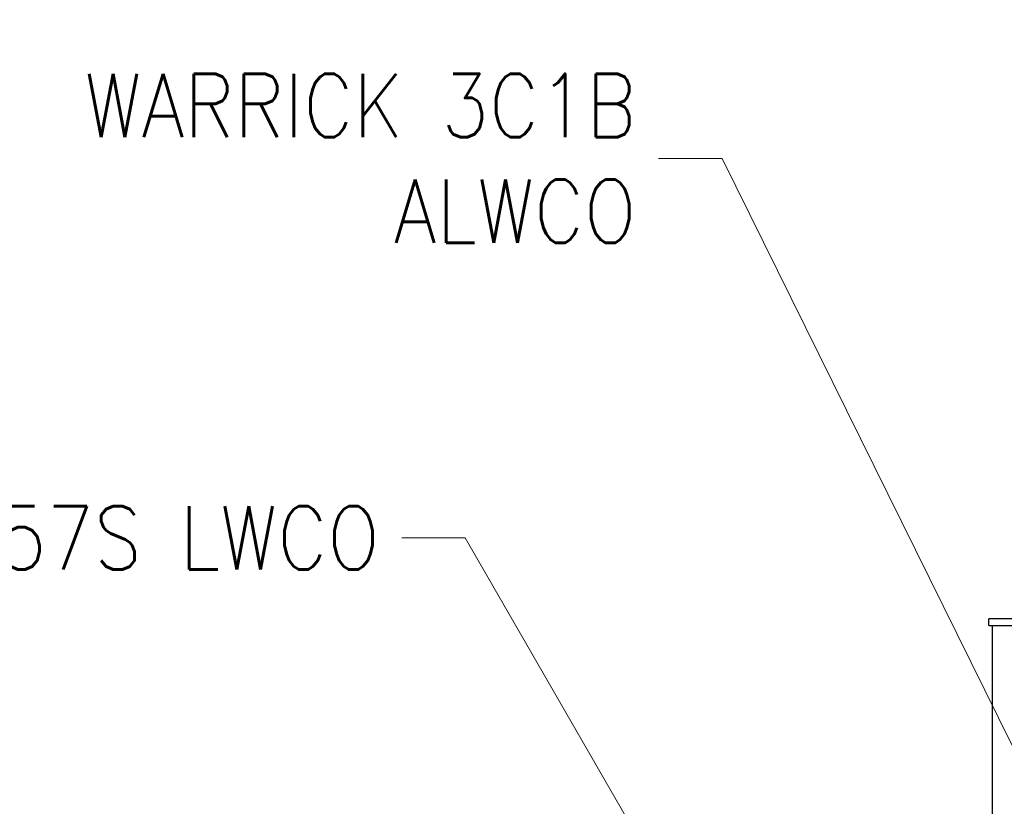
# Model space of a CAD drawing. Extents: x 0 to 796, y 0 to 496.
# Tile 163 of 242: x 306 to 360, y 291 to 335. Entities that reach past the tile are written whole.
import ezdxf

# ---------------------------------------------------------------- set-up
doc = ezdxf.new("R2010")
doc.units = 0
doc.header["$LTSCALE"] = 12
doc.header["$MEASUREMENT"] = 0
doc.layers.get('0').update_dxf_attribs({"linetype": 'CONTINUOUS'})
doc.layers.add('D', color=2, linetype='CONTINUOUS')
doc.styles.get("Standard").update_dxf_attribs({"font": 'SIMPLEX.SHX', "width": 0.875})
doc.dimstyles.get("Standard").update_dxf_attribs({"dimscale": 28, "dimtxt": 0.125, "dimasz": 0.125, "dimexe": 0.04375, "dimexo": 0.0625, "dimgap": 0.04375, "dimtad": 0, "dimtih": 1, "dimtoh": 1, "dimdec": 4, "dimzin": 12, "dimdsep": 46, "dimlunit": 5, "dimtxsty": 'Standard', "dimcen": 0, "dimclrd": 256, "dimclre": 256, "dimclrt": 256, "dimadec": 1, "dimazin": 3, "dimtfac": 0.875, "dimtdec": 4, "dimtofl": 0, "dimtmove": 0, "dimatfit": 2, "dimfxl": 1, "dimtolj": 1, "dimtzin": 12, "dimlwd": 13, "dimlwe": 13, "dimarcsym": 0})

msp = doc.modelspace()

# ---------------------------------------------------------------- linework, layer by layer
at = {"extrusion": (-1, 4.93038e-32, -2.22045e-16)}
for p, q in [((434.5489, 301.66828), (359.34591, 301.66828)), ((359.34591, 301.29328), (359.34591, 301.66828)), ((359.34591, 301.29328), (434.48898, 301.29328)), ((359.53341, 289.16828), (359.53341, 301.29328))]:
    msp.add_line(p, q, dxfattribs=at)

# ---------------------------------------------------------------- texts
at = {"layer": 'D', "char_height": 3.5, "attachment_point": 6}
for s, insert in [('\\A1;WARRICK 3C1B\\PALWCO', (339.89739, 327.062)), ('\\A1;MM157S LWCO', (325.72774, 306.13071))]:
    msp.add_mtext(s, dxfattribs=dict(at, insert=insert))

# ---------------------------------------------------------------- leaders
at = {"layer": 'D', "annotation_type": 0, "has_hookline": 1, "hookline_direction": 1}
for points, text_width in [([(370.41919, 274.84506), (344.62239, 327.062), (341.12239, 327.062)], 33.25), ([(344.49086, 281.78595), (330.45274, 306.13071), (326.95274, 306.13071)], 32.22917)]:
    msp.add_leader(points, dimstyle='Standard', override={"dimgap": 0.04375, "dimtad": 0, "dimarcsym": 1}, dxfattribs=dict(at, text_width=text_width))

doc.saveas('drawing.dxf')
